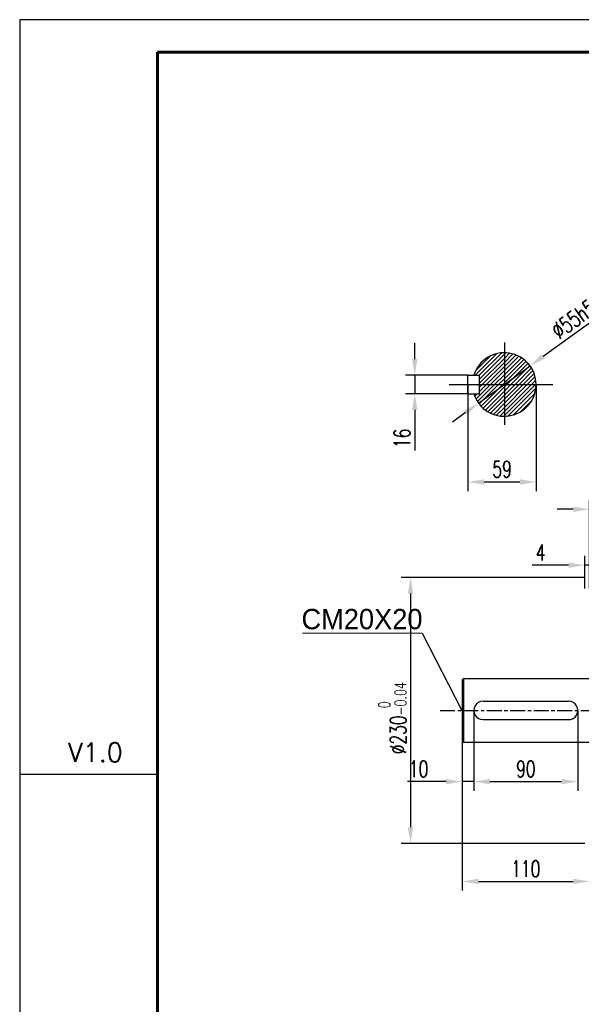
# Model space of a CAD drawing. Header units: inches. Extents: x -7322 to 8431, y -15914 to -4411.
# Tile 2 of 15: x -7322 to -6836, y -15460 to -14608. Entities that reach past the tile are written whole.
import ezdxf

# ---------------------------------------------------------------- set-up
doc = ezdxf.new("R2010")
doc.units = ezdxf.units.IN
doc.header["$MEASUREMENT"] = 0
doc.linetypes.add('CENTERX2', pattern=[20.32, 12.7, -2.54, 2.54, -2.54])
for name, color, linetype in [('图框1', 18, 'Continuous'), ('尺寸线', 7, 'Continuous'), ('细实线', 7, 'Continuous')]:
    doc.layers.add(name, color=color, linetype=linetype)
doc.layers.add('图框2', color=7, linetype='Continuous', lineweight=60)
doc.styles.add('SLDTEXTSTYLE0', font='txt')
doc.styles.add('SLDTEXTSTYLE4', font='txt', dxfattribs={"bigfont": 'bigfont'})
doc.styles.add('wldj', font='txt.shx', dxfattribs={"width": 0.7, "bigfont": 'INTECAD.SHX'})
doc.dimstyles.new('半径标注', dxfattribs={"dimscale": 4, "dimtxt": 3.5, "dimasz": 3.5, "dimexe": 2, "dimexo": 0, "dimgap": 1, "dimtad": 1, "dimdec": 3, "dimdsep": 46, "dimtxsty": 'wldj', "dimcen": 0.09, "dimclrd": 1, "dimclre": 1, "dimclrt": 3, "dimazin": 2, "dimtfac": 0.7, "dimtdec": 3, "dimtmove": 0, "dimatfit": 3, "dimfxl": 1, "dimtzin": 0, "dimarcsym": 0})
pattern_1 = [(45, (7390.0487, -1378.9303), (-1.76776695, 1.76776695), [])]

# ---------------------------------------------------------------- blocks, each defined once
blk = doc.blocks.new('*D34')
at = {"color": 1, "lineweight": -2}
for p, q in [((-6833.1, -15099.88), (-6833.1, -15071.74)), ((-6829.1, -15099.88), (-6829.1, -15071.74)), ((-6847.1, -15079.74), (-6878.49, -15079.74)), ((-6829.1, -15079.74), (-6833.1, -15079.74)), ((-6815.1, -15079.74), (-6801.1, -15079.74))]:
    blk.add_line(p, q, dxfattribs=at)
at = {"color": 1}
for points in [[(-6847.1, -15077.41), (-6847.1, -15082.08), (-6833.1, -15079.74)], [(-6815.1, -15077.41), (-6815.1, -15082.08), (-6829.1, -15079.74)]]:
    blk.add_solid(points, dxfattribs=at)
at = {"layer": 'Defpoints', "color": 0}
for p in [(-6829.1, -15079.74), (-6833.1, -15099.88), (-6829.1, -15099.88)]:
    blk.add_point(p, dxfattribs=at)
at = {"color": 3, "insert": (-6871.23, -15068.74), "char_height": 14, "attachment_point": 5, "style": 'wldj'}
blk.add_mtext('4', dxfattribs=at)
blk = doc.blocks.new('*D35')
at = {"color": 1, "lineweight": -2}
for p, q in [((-6939.1, -15205.35), (-6939.1, -15361.26)), ((-6829.1, -15205.35), (-6829.1, -15361.26)), ((-6925.1, -15353.26), (-6843.1, -15353.26))]:
    blk.add_line(p, q, dxfattribs=at)
at = {"color": 1}
for points in [[(-6925.1, -15350.93), (-6925.1, -15355.6), (-6939.1, -15353.26)], [(-6843.1, -15350.93), (-6843.1, -15355.6), (-6829.1, -15353.26)]]:
    blk.add_solid(points, dxfattribs=at)
at = {"layer": 'Defpoints', "color": 0}
for p in [(-6939.1, -15205.35), (-6829.1, -15205.35), (-6829.1, -15353.26)]:
    blk.add_point(p, dxfattribs=at)
at = {"color": 3, "insert": (-6884.1, -15342.26), "char_height": 14, "attachment_point": 5, "style": 'wldj'}
blk.add_mtext('110', dxfattribs=at)
blk = doc.blocks.new('*D24')
at = {"color": 1, "lineweight": -2}
for p, q in [((-6929.1, -15205.35), (-6929.1, -15274.96)), ((-6839.1, -15205.35), (-6839.1, -15274.96)), ((-6915.1, -15266.96), (-6853.1, -15266.96))]:
    blk.add_line(p, q, dxfattribs=at)
at = {"color": 1}
for points in [[(-6915.1, -15264.63), (-6915.1, -15269.29), (-6929.1, -15266.96)], [(-6853.1, -15264.63), (-6853.1, -15269.29), (-6839.1, -15266.96)]]:
    blk.add_solid(points, dxfattribs=at)
at = {"layer": 'Defpoints', "color": 0}
for p in [(-6929.1, -15205.35), (-6839.1, -15205.35), (-6839.1, -15266.96)]:
    blk.add_point(p, dxfattribs=at)
at = {"color": 3, "insert": (-6884.1, -15255.96), "char_height": 14, "attachment_point": 5, "style": 'wldj'}
blk.add_mtext('90', dxfattribs=at)
blk = doc.blocks.new('*D25')
at = {"color": 1, "lineweight": -2}
for p, q in [((-6939.1, -15205.35), (-6939.1, -15274.96)), ((-6929.1, -15205.35), (-6929.1, -15274.96)), ((-6953.1, -15266.96), (-6986.54, -15266.96)), ((-6929.1, -15266.96), (-6939.1, -15266.96)), ((-6915.1, -15266.96), (-6901.1, -15266.96))]:
    blk.add_line(p, q, dxfattribs=at)
at = {"color": 1}
for points in [[(-6953.1, -15264.63), (-6953.1, -15269.29), (-6939.1, -15266.96)], [(-6915.1, -15264.63), (-6915.1, -15269.29), (-6929.1, -15266.96)]]:
    blk.add_solid(points, dxfattribs=at)
at = {"layer": 'Defpoints', "color": 0}
for p in [(-6939.1, -15205.35), (-6929.1, -15205.35), (-6939.1, -15266.96)]:
    blk.add_point(p, dxfattribs=at)
at = {"color": 3, "insert": (-6976.82, -15255.96), "char_height": 14, "attachment_point": 5, "style": 'wldj'}
blk.add_mtext('10', dxfattribs=at)
blk = doc.blocks.new('*D36')
at = {"color": 1, "lineweight": -2}
for p, q in [((-6833.1, -15090.35), (-6991.79, -15090.35)), ((-6983.79, -15104.35), (-6983.79, -15306.35)), ((-6833.1, -15320.35), (-6991.79, -15320.35))]:
    blk.add_line(p, q, dxfattribs=at)
at = {"color": 1}
for points in [[(-6986.13, -15104.35), (-6981.46, -15104.35), (-6983.79, -15090.35)], [(-6986.13, -15306.35), (-6981.46, -15306.35), (-6983.79, -15320.35)]]:
    blk.add_solid(points, dxfattribs=at)
at = {"layer": 'Defpoints', "color": 0}
for p in [(-6833.1, -15090.35), (-6983.79, -15320.35), (-6833.1, -15320.35)]:
    blk.add_point(p, dxfattribs=at)
at = {"color": 3, "insert": (-6999.46, -15212.11), "char_height": 14, "attachment_point": 5, "rotation": 90, "style": 'wldj'}
blk.add_mtext('%%c230{\\H10;\\S 0^ -0.04;}', dxfattribs=at)
blk = doc.blocks.new('*D27')
at = {"color": 1, "lineweight": -2}
for p, q in [((-6786.91, -14839.75), (-6869, -14899.16)), ((-6924.9, -14939.61), (-6880.34, -14907.37)), ((-6936.24, -14947.82), (-6947.58, -14956.03))]:
    blk.add_line(p, q, dxfattribs=at)
at = {"color": 1}
for points in [[(-6870.37, -14897.27), (-6867.63, -14901.05), (-6880.34, -14907.37)], [(-6937.61, -14945.93), (-6934.87, -14949.71), (-6924.9, -14939.61)]]:
    blk.add_solid(points, dxfattribs=at)
at = {"layer": 'Defpoints', "color": 0}
for p in [(-6880.34, -14907.37), (-6924.9, -14939.61)]:
    blk.add_point(p, dxfattribs=at)
at = {"color": 3, "insert": (-6831.47, -14852.66), "char_height": 14, "attachment_point": 5, "rotation": 35.89453, "style": 'wldj'}
blk.add_mtext('%%c55h5{\\H10;\\S 0^ -0.013;}', dxfattribs=at)
blk = doc.blocks.new('*D28')
at = {"color": 1, "lineweight": -2}
for p, q in [((-6934.12, -14923.49), (-6934.12, -15015.78)), ((-6875.12, -14923.49), (-6875.12, -15015.78)), ((-6920.12, -15007.78), (-6889.12, -15007.78))]:
    blk.add_line(p, q, dxfattribs=at)
at = {"color": 1}
for points in [[(-6920.12, -15005.45), (-6920.12, -15010.12), (-6934.12, -15007.78)], [(-6889.12, -15005.45), (-6889.12, -15010.12), (-6875.12, -15007.78)]]:
    blk.add_solid(points, dxfattribs=at)
at = {"layer": 'Defpoints', "color": 0}
for p in [(-6934.12, -14923.49), (-6875.12, -14923.49), (-6875.12, -15007.78)]:
    blk.add_point(p, dxfattribs=at)
at = {"color": 3, "insert": (-6904.62, -14996.78), "char_height": 14, "attachment_point": 5, "style": 'wldj'}
blk.add_mtext('59', dxfattribs=at)
blk = doc.blocks.new('*D29')
at = {"color": 1, "lineweight": -2}
for p, q in [((-6980.14, -14901.49), (-6980.14, -14887.49)), ((-6934.12, -14915.49), (-6988.14, -14915.49)), ((-6980.14, -14915.49), (-6980.14, -14931.49)), ((-6934.12, -14931.49), (-6988.14, -14931.49)), ((-6980.14, -14945.49), (-6980.14, -14980.56))]:
    blk.add_line(p, q, dxfattribs=at)
at = {"color": 1}
for points in [[(-6982.47, -14901.49), (-6977.81, -14901.49), (-6980.14, -14915.49)], [(-6982.47, -14945.49), (-6977.81, -14945.49), (-6980.14, -14931.49)]]:
    blk.add_solid(points, dxfattribs=at)
at = {"layer": 'Defpoints', "color": 0}
for p in [(-6934.12, -14915.49), (-6980.14, -14931.49), (-6934.12, -14931.49)]:
    blk.add_point(p, dxfattribs=at)
at = {"color": 3, "insert": (-6991.14, -14970.02), "char_height": 14, "attachment_point": 5, "rotation": 90, "style": 'wldj'}
blk.add_mtext('16', dxfattribs=at)
blk = doc.blocks.new('*D39')
at = {"color": 1, "lineweight": -2}
for p, q in [((-6829.1, -15081.64), (-6829.1, -15023.41)), ((-6809.11, -15081.64), (-6809.11, -15023.41)), ((-6843.1, -15031.41), (-6857.1, -15031.41)), ((-6829.1, -15031.41), (-6809.11, -15031.41)), ((-6795.11, -15031.41), (-6781.11, -15031.41))]:
    blk.add_line(p, q, dxfattribs=at)
at = {"color": 1}
for points in [[(-6843.1, -15029.08), (-6843.1, -15033.75), (-6829.1, -15031.41)], [(-6795.11, -15029.08), (-6795.11, -15033.75), (-6809.11, -15031.41)]]:
    blk.add_solid(points, dxfattribs=at)
at = {"layer": 'Defpoints', "color": 0}
for p in [(-6809.11, -15031.41), (-6829.1, -15081.64), (-6809.11, -15081.64)]:
    blk.add_point(p, dxfattribs=at)
at = {"color": 3, "insert": (-6819.11, -15020.41), "char_height": 14, "attachment_point": 5, "style": 'wldj'}
blk.add_mtext('20', dxfattribs=at)

msp = doc.modelspace()

# ---------------------------------------------------------------- hatches: boundary and pattern name
h = msp.add_hatch()
h.set_pattern_fill('ANSI31', color=256, scale=20, style=0)
h.set_pattern_definition(pattern_1)
h.paths.add_polyline_path([(-6902.6209, -14895.9888, 0.33017444), (-6928.9316, -14915.4888), (-6924.1209, -14915.4888), (-6924.1209, -14923.4888), (-6902.6209, -14923.4888)])
h = msp.add_hatch()
h.set_pattern_fill('ANSI31', color=256, scale=20, style=0)
h.set_pattern_definition(pattern_1)
h.paths.add_polyline_path([(-6902.6209, -14895.9888), (-6902.6209, -14923.4888), (-6875.1209, -14923.4888, 0.41421356)])
h = msp.add_hatch()
h.set_pattern_fill('ANSI31', color=256, scale=20, style=0)
h.set_pattern_definition(pattern_1)
h.paths.add_polyline_path([(-6902.6209, -14923.4888), (-6924.1209, -14923.4888), (-6924.1209, -14931.4888), (-6928.9316, -14931.4888, 0.33017444), (-6902.6209, -14950.9888)])
h = msp.add_hatch()
h.set_pattern_fill('ANSI31', color=256, scale=20, style=0)
h.set_pattern_definition(pattern_1)
h.paths.add_polyline_path([(-6875.1209, -14923.4888), (-6902.6209, -14923.4888), (-6902.6209, -14950.9888, 0.41421356)])

# ---------------------------------------------------------------- linework, layer by layer
for p, q in [((-6902.6209, -14887.1766), (-6902.6209, -14958.3478)), ((-6934.1209, -14915.4888), (-6924.1209, -14915.4888)), ((-6934.1209, -14931.4888), (-6934.1209, -14915.4888)), ((-6924.1209, -14931.4888), (-6924.1209, -14915.4888)), ((-6950.4649, -14923.4888), (-6860.8694, -14923.4888)), ((-6934.1209, -14931.4888), (-6924.1209, -14931.4888)), ((-6939.1038, -15178.8484), (-6938.1038, -15177.8484)), ((-6939.1038, -15178.8484), (-6939.1038, -15231.8484)), ((-6939.1038, -15178.8484), (-6939.1038, -15231.8484)), ((-6938.1038, -15177.8484), (-6829.1038, -15177.8484)), ((-6938.1038, -15177.8484), (-6938.1038, -15232.8484)), ((-6921.1038, -15197.3484), (-6847.0951, -15197.3484)), ((-6921.1038, -15213.3484), (-6846.9229, -15213.3464)), ((-6939.1038, -15231.8484), (-6938.1038, -15232.8484)), ((-6938.1038, -15232.8484), (-6829.1038, -15232.8484))]:
    msp.add_line(p, q)
at = {"color": 1, "linetype": 'CENTERX2'}
for p, q in [((-6958.1958, -15205.3484), (-6794.1038, -15205.3484)), ((-6917.9109, -15205.3484), (-6228.0481, -15205.3484))]:
    msp.add_line(p, q, dxfattribs=at)
msp.add_lwpolyline([(-7321.7789, -15914.3584), (-5489.3921, -15914.3584), (-5489.3921, -14607.9254), (-7321.7789, -14607.9254)], close=True)
at = {"lineweight": 0, "extrusion": (0, 1, 0), "elevation": -15138.6804}
msp.add_lwpolyline([(7077.2048, 0), (6973.7742, 0)], dxfattribs=at)
for centre, radius, start, end in [((-6902.6209, -14923.4888), 27.5, 196.9123898, 163.0876102), ((-6921.1038, -15205.3484), 8, 89.9999963, 270.0031603), ((-6847.1038, -15205.3484), 8, 268.707364, 90.0625023)]:
    msp.add_arc(centre, radius, start, end)
at = {"layer": '图框2'}
for q in [(-5523.685, -14636.0605), (-7202.6651, -15885.6605)]:
    msp.add_line((-7202.6651, -14636.0605), q, dxfattribs=at)
at = {"layer": '尺寸线'}
msp.add_line((-6973.7742, -15138.6804), (-6939.5538, -15205.3484), dxfattribs=at)
at = {"layer": '细实线'}
msp.add_line((-7202.6651, -15260.8605), (-7321.7789, -15260.8605), dxfattribs=at)

# ---------------------------------------------------------------- texts
at = {"insert": (-7078.0876, -15117.5604), "char_height": 17.6, "width": 113.142857, "attachment_point": 1, "style": 'SLDTEXTSTYLE0'}
msp.add_mtext('CM20X20', dxfattribs=at)
at = {"layer": '图框1', "color": 7, "insert": (-7309.0942, -15233.5256), "char_height": 16.29833, "attachment_point": 1, "style": 'SLDTEXTSTYLE4'}
msp.add_mtext('  V1.0', dxfattribs=at)

# ---------------------------------------------------------------- dimensions: what is measured, and where the dimension line sits
dim = msp.add_diameter_dim_2p(p1=(-6924.8986, -14939.6119), p2=(-6880.3432, -14907.3657), text='%%c55h5{\\H10;\\S 0^ -0.013;}', dimstyle='半径标注')
dim.commit()
dim.dimension.update_dxf_attribs({"geometry": '*D27', "text_midpoint": (-6831.4715, -14852.6563)})
dim = msp.add_linear_dim(base=(-6980.1395, -14931.4888), p1=(-6934.1209, -14915.4888), p2=(-6934.1209, -14931.4888), angle=90, dimstyle='半径标注')
dim.commit()
dim.dimension.update_dxf_attribs({"geometry": '*D29', "text_midpoint": (-6991.1395, -14970.0221)})
dim = msp.add_linear_dim(base=(-6875.1209, -15007.784), p1=(-6934.1209, -14923.4888), p2=(-6875.1209, -14923.4888), dimstyle='半径标注')
dim.commit()
dim.dimension.update_dxf_attribs({"geometry": '*D28', "text_midpoint": (-6904.6209, -14996.784)})
dim = msp.add_linear_dim(base=(-6809.1066, -15031.4137), p1=(-6829.1038, -15081.6436), p2=(-6809.1066, -15081.6436), text='20', dimstyle='半径标注')
dim.commit()
dim.dimension.update_dxf_attribs({"geometry": '*D39', "text_midpoint": (-6819.1052, -15031.4137), "dimtype": 160})
for base, p1, p2, picture, middle in [((-6829.1038, -15079.7447), (-6833.1038, -15099.8811), (-6829.1038, -15099.8811), '*D34', (-6871.225, -15079.7447)), ((-6939.1038, -15266.9613), (-6929.1038, -15205.3484), (-6939.1038, -15205.3484), '*D25', (-6976.8205, -15266.9613)), ((-6829.1038, -15353.2623), (-6939.1038, -15205.3484), (-6829.1038, -15205.3484), '*D35', (-6884.1038, -15353.2623)), ((-6839.1038, -15266.9613), (-6929.1038, -15205.3484), (-6839.1038, -15205.3484), '*D24', (-6884.1038, -15266.9613))]:
    dim = msp.add_linear_dim(base=base, p1=p1, p2=p2, dimstyle='半径标注')
    dim.commit()
    dim.dimension.update_dxf_attribs({"geometry": picture, "text_midpoint": middle, "dimtype": 160})
dim = msp.add_linear_dim(base=(-6983.7941, -15320.3484), p1=(-6833.1038, -15090.3484), p2=(-6833.1038, -15320.3484), angle=90, text='%%c230{\\H10;\\S 0^ -0.04;}', dimstyle='半径标注')
dim.commit()
dim.dimension.update_dxf_attribs({"geometry": '*D36', "text_midpoint": (-6983.7941, -15212.1083), "dimtype": 160})

doc.saveas('drawing.dxf')
